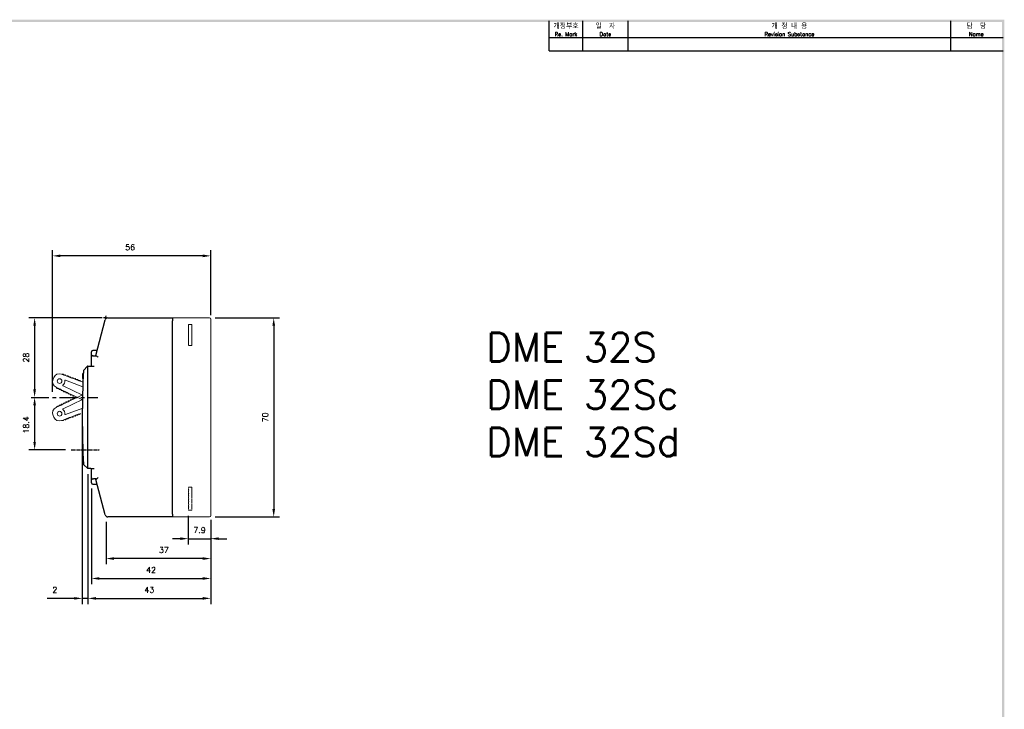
# Model space of a CAD drawing. Extents: x 165 to 860, y -1865 to 556.
# Tile 7 of 7: x 511 to 857, y 310 to 553. Entities that reach past the tile are written whole.
import ezdxf

# ---------------------------------------------------------------- set-up
doc = ezdxf.new("R2010")
doc.units = 0
doc.header["$MEASUREMENT"] = 0
doc.linetypes.add('CENTER', pattern=[2, 1.25, -0.25, 0.25, -0.25])
doc.linetypes.add('HIDDEN', pattern=[0.375, 0.25, -0.125])
doc.layers.get('0').update_dxf_attribs({"linetype": 'CONTINUOUS'})
for name, color, linetype in [('cen', 1, 'CENTER'), ('di', 3, 'CONTINUOUS'), ('DIM', 3, 'CONTINUOUS'), ('dimtaxt', 3, 'CONTINUOUS'), ('dwg', 7, 'CONTINUOUS'), ('text', 3, 'CONTINUOUS'), ('변경', 8, 'CONTINUOUS')]:
    doc.layers.add(name, color=color, linetype=linetype)
doc.styles.add('KIM', font='ROMANS.shx', dxfattribs={"height": 5, "bigfont": 'GSG1.shx'})
doc.styles.get("Standard").update_dxf_attribs({"font": 'romans.shx', "height": 2, "bigfont": 'hgs.shx'})
doc.dimstyles.new('STANDARD$0', dxfattribs={"dimtxt": 5, "dimasz": 5, "dimexe": 1, "dimexo": 2, "dimgap": 2, "dimtad": 1, "dimdec": 4, "dimzin": 12, "dimdsep": 46, "dimtxsty": 'KIM', "dimcen": -1, "dimdle": 0.1, "dimadec": 0, "dimazin": 0, "dimtfac": 1, "dimtdec": 4, "dimtmove": 0, "dimatfit": 3, "dimfxl": 0, "dimtolj": 1, "dimtzin": 0, "dimarcsym": 0})

# ---------------------------------------------------------------- blocks, each defined once
blk = doc.blocks.new('*D857')
at = {"layer": 'DIM'}
for p, q in [((522.54, 421.9), (522.54, 471.67)), ((578.2, 448.86), (578.2, 471.67)), ((575.4, 469.67), (525.34, 469.67))]:
    blk.add_line(p, q, dxfattribs=at)
for points in [[(525.34, 470.14), (525.34, 469.2), (522.54, 469.67)], [(575.4, 470.14), (575.4, 469.2), (578.2, 469.67)]]:
    blk.add_solid(points, dxfattribs=at)
at = {"layer": 'DIM', "insert": (549.83, 472.67), "char_height": 2, "attachment_point": 5}
blk.add_mtext('\\A1;56', dxfattribs=at)
blk = doc.blocks.new('*D858')
at = {"layer": 'DIM'}
for p, q in [((541.36, 376.07), (541.36, 361.2)), ((578.2, 376.36), (578.2, 361.2)), ((575.4, 363.2), (544.16, 363.2))]:
    blk.add_line(p, q, dxfattribs=at)
for points in [[(544.16, 363.67), (544.16, 362.74), (541.36, 363.2)], [(575.4, 363.67), (575.4, 362.74), (578.2, 363.2)]]:
    blk.add_solid(points, dxfattribs=at)
at = {"layer": 'DIM', "insert": (561.7, 366.2), "char_height": 2, "attachment_point": 5}
blk.add_mtext('\\A1;37', dxfattribs=at)
blk = doc.blocks.new('*D852')
at = {"layer": 'DIM'}
for p, q in [((570.3, 378.26), (570.3, 368.2)), ((578.2, 376.36), (578.2, 368.2)), ((567.5, 370.2), (564.7, 370.2)), ((570.3, 370.2), (578.2, 370.2)), ((581, 370.2), (583.8, 370.2))]:
    blk.add_line(p, q, dxfattribs=at)
for points in [[(567.5, 370.67), (567.5, 369.74), (570.3, 370.2)], [(581, 370.67), (581, 369.74), (578.2, 370.2)]]:
    blk.add_solid(points, dxfattribs=at)
at = {"layer": 'DIM', "insert": (574.25, 373.2), "char_height": 2, "attachment_point": 5}
blk.add_mtext('\\A1;7.9', dxfattribs=at)
blk = doc.blocks.new('*D853')
at = {"layer": 'DIM'}
for p, q in [((579.7, 447.86), (602.33, 447.86)), ((600.33, 445.06), (600.33, 380.66)), ((579.7, 377.86), (602.33, 377.86))]:
    blk.add_line(p, q, dxfattribs=at)
for points in [[(599.86, 445.06), (600.8, 445.06), (600.33, 447.86)], [(599.86, 380.66), (600.8, 380.66), (600.33, 377.86)]]:
    blk.add_solid(points, dxfattribs=at)
at = {"layer": 'DIM', "insert": (597.33, 412.86), "char_height": 2, "attachment_point": 5, "rotation": 90}
blk.add_mtext('\\A1;70', dxfattribs=at)
blk = doc.blocks.new('*D845')
at = {"layer": 'DIM'}
for p, q in [((536.2, 387.83), (536.2, 354.2)), ((578.2, 376.86), (578.2, 354.2)), ((539, 356.2), (575.4, 356.2))]:
    blk.add_line(p, q, dxfattribs=at)
for points in [[(539, 356.67), (539, 355.74), (536.2, 356.2)], [(575.4, 356.67), (575.4, 355.74), (578.2, 356.2)]]:
    blk.add_solid(points, dxfattribs=at)
at = {"layer": 'DIM', "insert": (557.2, 359.2), "char_height": 2, "attachment_point": 5}
blk.add_mtext('\\A1;42', dxfattribs=at)
blk = doc.blocks.new('*D846')
at = {"layer": 'DIM'}
for p, q in [((535, 392.86), (535, 347.2)), ((578.2, 376.61), (578.2, 347.2)), ((537.8, 349.2), (575.4, 349.2))]:
    blk.add_line(p, q, dxfattribs=at)
for points in [[(537.8, 349.67), (537.8, 348.74), (535, 349.2)], [(575.4, 349.67), (575.4, 348.74), (578.2, 349.2)]]:
    blk.add_solid(points, dxfattribs=at)
at = {"layer": 'DIM', "insert": (556.6, 352.2), "char_height": 2, "attachment_point": 5}
blk.add_mtext('\\A1;43', dxfattribs=at)
blk = doc.blocks.new('*D848')
at = {"layer": 'DIM'}
for p, q in [((539.98, 447.86), (514.25, 447.86)), ((516.25, 445.06), (516.25, 422.7))]:
    blk.add_line(p, q, dxfattribs=at)
for points in [[(515.78, 445.06), (516.71, 445.06), (516.25, 447.86)], [(515.78, 422.7), (516.71, 422.7), (516.25, 419.9)]]:
    blk.add_solid(points, dxfattribs=at)
at = {"layer": 'DIM', "insert": (513.25, 433.88), "char_height": 2, "attachment_point": 5, "rotation": 90}
blk.add_mtext('\\A1;28', dxfattribs=at)
blk = doc.blocks.new('*D849')
at = {"layer": 'DIM'}
for p, q in [((533, 410.86), (533, 347.2)), ((535, 392.86), (535, 347.2)), ((530.2, 349.2), (520.7, 349.2)), ((535, 349.2), (533, 349.2)), ((537.8, 349.2), (540.6, 349.2))]:
    blk.add_line(p, q, dxfattribs=at)
for points in [[(530.2, 349.67), (530.2, 348.74), (533, 349.2)], [(537.8, 349.67), (537.8, 348.74), (535, 349.2)]]:
    blk.add_solid(points, dxfattribs=at)
at = {"layer": 'DIM', "insert": (523.37, 352.2), "char_height": 2, "attachment_point": 5}
blk.add_mtext('\\A1;2', dxfattribs=at)
blk = doc.blocks.new('*D850')
at = {"layer": 'DIM'}
for p, q in [((516.25, 417.1), (516.25, 404.26)), ((527.15, 401.46), (514.25, 401.46))]:
    blk.add_line(p, q, dxfattribs=at)
for points in [[(515.78, 417.1), (516.71, 417.1), (516.25, 419.9)], [(515.78, 404.26), (516.71, 404.26), (516.25, 401.46)]]:
    blk.add_solid(points, dxfattribs=at)
at = {"layer": 'DIM', "insert": (513.25, 410.19), "char_height": 2, "attachment_point": 5, "rotation": 90}
blk.add_mtext('\\A1;18.4', dxfattribs=at)

msp = doc.modelspace()

# ---------------------------------------------------------------- linework, layer by layer
for p, q in [((537.765, 434.663), (541.009, 447.116)), ((541.976, 447.864), (564.703, 447.864)), ((564.703, 447.864), (564.703, 446.864)), ((564.703, 378.864), (564.703, 446.864)), ((538.217, 436.401), (536.703, 436.401)), ((536.203, 434.15), (536.203, 435.901)), ((536.203, 430.864), (536.203, 434.15)), ((537.203, 434.52), (537.946, 434.52)), ((534.867, 430.864), (533.394, 429.391)), ((535.003, 430.864), (534.867, 430.864)), ((535.003, 394.864), (535.003, 430.864)), ((535.003, 430.864), (536.003, 430.864)), ((536.003, 430.864), (537.203, 430.864)), ((533.271, 426.535), (533.07, 426.535)), ((533.345, 428.333), (533.145, 428.333)), ((533.398, 396.259), (534.945, 394.864)), ((534.945, 394.864), (535.003, 394.864)), ((536.003, 394.864), (535.003, 394.864)), ((536.003, 394.864), (537.203, 394.864)), ((536.203, 391.577), (536.203, 394.864)), ((536.203, 389.827), (536.203, 391.577)), ((536.703, 389.327), (538.217, 389.327)), ((537.946, 391.207), (537.203, 391.207)), ((541.009, 378.612), (537.765, 391.064)), ((564.703, 377.864), (541.976, 377.864)), ((564.703, 378.864), (564.703, 377.864))]:
    msp.add_line(p, q)
at = {"color": 7, "linetype": 'Continuous', "lineweight": 15}
for p, q in [((545.451, 447.864), (564.703, 447.864)), ((564.703, 447.864), (564.703, 446.864)), ((564.703, 447.864), (577.703, 447.864)), ((564.703, 378.864), (564.703, 446.864)), ((578.203, 447.364), (578.203, 446.864)), ((578.203, 446.864), (578.203, 378.864)), ((522.715, 426.307), (522.946, 426.848)), ((525.745, 428.043), (525.92, 427.977)), ((525.92, 427.977), (525.985, 428.028)), ((526.481, 427.765), (525.92, 427.977)), ((526.466, 427.847), (526.481, 427.765)), ((526.481, 427.765), (526.762, 427.66)), ((526.762, 427.66), (526.827, 427.711)), ((527.324, 427.448), (526.762, 427.66)), ((533.169, 423.644), (527.131, 425.918)), ((527.309, 427.53), (527.324, 427.448)), ((527.324, 427.448), (527.604, 427.343)), ((527.604, 427.343), (527.669, 427.394)), ((528.166, 427.131), (527.604, 427.343)), ((528.151, 427.213), (528.166, 427.131)), ((528.166, 427.131), (528.447, 427.025)), ((528.447, 427.025), (528.512, 427.077)), ((529.008, 426.814), (528.447, 427.025)), ((528.993, 426.896), (529.008, 426.814)), ((529.008, 426.814), (529.289, 426.708)), ((529.289, 426.708), (529.354, 426.76)), ((529.85, 426.497), (529.289, 426.708)), ((529.835, 426.579), (529.85, 426.497)), ((529.85, 426.497), (530.131, 426.391)), ((530.131, 426.391), (530.196, 426.443)), ((530.693, 426.18), (530.131, 426.391)), ((530.678, 426.262), (530.693, 426.18)), ((530.693, 426.18), (530.973, 426.074)), ((530.973, 426.074), (531.039, 426.126)), ((531.535, 425.863), (530.973, 426.074)), ((531.52, 425.944), (531.535, 425.863)), ((523.955, 423.379), (523.787, 423.46)), ((523.955, 423.379), (524.496, 423.119)), ((523.963, 423.296), (523.955, 423.379)), ((524.496, 423.119), (524.427, 423.073)), ((524.767, 422.989), (524.496, 423.119)), ((524.767, 422.989), (525.308, 422.73)), ((524.775, 422.907), (524.767, 422.989)), ((525.308, 422.73), (525.238, 422.684)), ((525.578, 422.6), (525.308, 422.73)), ((525.578, 422.6), (526.119, 422.341)), ((525.586, 422.517), (525.578, 422.6)), ((526.281, 423.927), (533.09, 420.66)), ((531.535, 425.863), (531.816, 425.757)), ((531.816, 425.757), (531.881, 425.809)), ((532.377, 425.546), (531.816, 425.757)), ((532.362, 425.627), (532.377, 425.546)), ((532.377, 425.546), (533.222, 425.228)), ((526.119, 422.341), (526.05, 422.295)), ((526.39, 422.211), (526.119, 422.341)), ((526.281, 415.872), (533.09, 419.139)), ((526.39, 422.211), (526.931, 421.951)), ((526.398, 422.128), (526.39, 422.211)), ((526.931, 421.951), (526.861, 421.905)), ((527.201, 421.821), (526.931, 421.951)), ((527.201, 421.821), (527.742, 421.562)), ((527.209, 421.739), (527.201, 421.821)), ((527.742, 421.562), (527.673, 421.516)), ((528.013, 421.432), (527.742, 421.562)), ((528.013, 421.432), (528.554, 421.173)), ((528.02, 421.349), (528.013, 421.432)), ((528.554, 421.173), (528.484, 421.127)), ((528.824, 421.043), (528.554, 421.173)), ((528.824, 421.043), (529.365, 420.783)), ((528.832, 420.96), (528.824, 421.043)), ((528.824, 418.756), (529.365, 419.015)), ((529.365, 420.783), (529.296, 420.737)), ((529.365, 419.015), (529.296, 419.061)), ((529.636, 420.653), (529.365, 420.783)), ((529.636, 419.145), (529.365, 419.015)), ((529.636, 420.653), (530.176, 420.394)), ((529.643, 420.571), (529.636, 420.653)), ((529.636, 419.145), (530.176, 419.405)), ((529.643, 419.228), (529.636, 419.145)), ((530.176, 420.394), (530.107, 420.348)), ((530.176, 419.405), (530.107, 419.45)), ((533.057, 420.787), (530.176, 419.405)), ((533.057, 419.012), (530.176, 420.394)), ((523.955, 416.42), (523.787, 416.339)), ((523.955, 416.42), (524.496, 416.679)), ((523.963, 416.503), (523.955, 416.42)), ((524.496, 416.679), (524.427, 416.725)), ((524.767, 416.809), (524.496, 416.679)), ((524.767, 416.809), (525.308, 417.069)), ((524.775, 416.892), (524.767, 416.809)), ((525.308, 417.069), (525.238, 417.114)), ((525.578, 417.198), (525.308, 417.069)), ((525.578, 417.198), (526.119, 417.458)), ((525.586, 417.281), (525.578, 417.198)), ((526.119, 417.458), (526.05, 417.504)), ((526.39, 417.588), (526.119, 417.458)), ((526.39, 417.588), (526.931, 417.847)), ((526.398, 417.671), (526.39, 417.588)), ((526.931, 417.847), (526.861, 417.893)), ((527.201, 417.977), (526.931, 417.847)), ((533.169, 416.154), (527.131, 413.881)), ((527.201, 417.977), (527.742, 418.237)), ((527.209, 418.06), (527.201, 417.977)), ((527.742, 418.237), (527.673, 418.282)), ((528.013, 418.366), (527.742, 418.237)), ((528.013, 418.366), (528.554, 418.626)), ((528.02, 418.449), (528.013, 418.366)), ((528.554, 418.626), (528.484, 418.672)), ((528.824, 418.756), (528.554, 418.626)), ((528.832, 418.839), (528.824, 418.756)), ((522.715, 413.491), (522.946, 412.951)), ((526.481, 412.033), (526.762, 412.139)), ((527.324, 412.35), (526.762, 412.139)), ((526.762, 412.139), (526.827, 412.087)), ((527.309, 412.269), (527.324, 412.35)), ((527.324, 412.35), (527.604, 412.456)), ((528.166, 412.667), (527.604, 412.456)), ((527.604, 412.456), (527.669, 412.404)), ((528.151, 412.586), (528.166, 412.667)), ((528.166, 412.667), (528.447, 412.773)), ((529.008, 412.985), (528.447, 412.773)), ((528.447, 412.773), (528.512, 412.722)), ((528.993, 412.903), (529.008, 412.985)), ((529.008, 412.985), (529.289, 413.09)), ((529.85, 413.302), (529.289, 413.09)), ((529.289, 413.09), (529.354, 413.039)), ((529.835, 413.22), (529.85, 413.302)), ((529.85, 413.302), (530.131, 413.407)), ((530.693, 413.619), (530.131, 413.407)), ((530.131, 413.407), (530.196, 413.356)), ((530.678, 413.537), (530.693, 413.619)), ((530.693, 413.619), (530.973, 413.725)), ((531.535, 413.936), (530.973, 413.725)), ((530.973, 413.725), (531.039, 413.673)), ((531.52, 413.854), (531.535, 413.936)), ((531.535, 413.936), (531.816, 414.042)), ((532.377, 414.253), (531.816, 414.042)), ((531.816, 414.042), (531.881, 413.99)), ((525.745, 411.756), (525.92, 411.822)), ((526.481, 412.033), (525.92, 411.822)), ((525.92, 411.822), (525.985, 411.77)), ((526.466, 411.951), (526.481, 412.033)), ((564.703, 377.864), (545.203, 377.864)), ((564.703, 378.864), (564.703, 377.864)), ((577.703, 377.864), (564.703, 377.864)), ((578.203, 378.864), (578.203, 378.364))]:
    msp.add_line(p, q, dxfattribs=at)
at = {"color": 6, "linetype": 'HIDDEN', "lineweight": 15}
for p, q in [((570.303, 445.564), (571.503, 445.564)), ((570.303, 445.564), (570.303, 438.164)), ((571.503, 445.564), (571.503, 438.164)), ((571.503, 438.164), (570.303, 438.164)), ((570.453, 388.264), (570.303, 388.114)), ((570.303, 387.414), (570.303, 388.114)), ((570.353, 388.364), (570.453, 388.264)), ((571.503, 388.364), (570.353, 388.364)), ((571.503, 380.264), (571.503, 388.364)), ((570.303, 387.414), (570.453, 387.264)), ((570.453, 387.264), (570.303, 387.114)), ((570.303, 386.414), (570.303, 387.114)), ((570.303, 386.414), (570.453, 386.264)), ((570.453, 386.264), (570.303, 386.114)), ((570.303, 385.414), (570.303, 386.114)), ((570.303, 385.414), (570.453, 385.264)), ((570.453, 385.264), (570.303, 385.114)), ((570.303, 384.414), (570.303, 385.114)), ((570.303, 384.414), (570.453, 384.264)), ((570.453, 384.264), (570.303, 384.114)), ((570.303, 383.414), (570.303, 384.114)), ((570.303, 383.414), (570.453, 383.264)), ((570.453, 383.264), (570.303, 383.114)), ((570.303, 382.414), (570.303, 383.114)), ((570.303, 382.414), (570.453, 382.264)), ((570.453, 382.264), (570.303, 382.114)), ((570.303, 381.414), (570.303, 382.114)), ((570.303, 381.414), (570.453, 381.264)), ((570.453, 381.264), (570.303, 381.114)), ((570.303, 380.264), (570.303, 381.114)), ((570.303, 380.264), (571.503, 380.264))]:
    msp.add_line(p, q, dxfattribs=at)
at = {"color": 7, "linetype": 'Continuous', "lineweight": 15}
for centre in [(525.038, 425.635), (525.038, 414.164)]:
    msp.add_circle(centre, 0.825, dxfattribs=at)
for centre, radius, start, end in [((541.976, 446.864), 1, 90, 165.39875), ((536.703, 435.901), 0.5, 90, 180), ((536.697, 434.144), 0.494, 89.27862, 179.25998), ((883.003, 412.864), 350, 177.29344, 182.71921), ((883.003, 412.864), 350.2, 177.46821, 177.76261), ((536.697, 391.584), 0.494, 180.74002, 270.72138), ((536.703, 389.827), 0.5, 180, 270), ((541.976, 378.864), 1, 194.60125, 270)]:
    msp.add_arc(centre, radius, start, end)
for centre, radius, start, end in [((577.703, 447.364), 0.5, 0, 90), ((524.739, 425.443), 2.2, 156.86837, 244.36837), ((524.97, 425.984), 2.2, 69.36837, 156.86837), ((526.171, 427.793), 0.3, 10.33213, 128.40462), ((527.013, 427.476), 0.3, 10.33213, 128.40462), ((527.061, 425.731), 0.2, 69.36837, 182.71221), ((527.856, 427.159), 0.3, 10.33213, 128.40462), ((528.698, 426.842), 0.3, 10.33213, 128.40462), ((529.54, 426.525), 0.3, 10.33213, 128.40462), ((530.383, 426.208), 0.3, 10.33213, 128.40462), ((531.225, 425.891), 0.3, 10.33213, 128.40462), ((524.262, 423.324), 0.3, 185.33213, 303.40462), ((525.073, 422.935), 0.3, 185.33213, 303.40462), ((525.885, 422.545), 0.3, 185.33213, 303.40462), ((526.367, 424.107), 0.2, 131.02454, 244.36837), ((525.038, 425.635), 1.825, 311.02454, 2.71221), ((532.067, 425.573), 0.3, 10.33213, 128.40462), ((526.696, 422.156), 0.3, 185.33213, 303.40462), ((527.508, 421.767), 0.3, 185.33213, 303.40462), ((528.319, 421.377), 0.3, 185.33213, 303.40462), ((529.131, 420.988), 0.3, 185.33213, 303.40462), ((529.131, 418.811), 0.3, 56.59538, 174.66787), ((529.942, 420.599), 0.3, 185.33213, 303.40462), ((529.942, 419.2), 0.3, 56.59538, 174.66787), ((524.739, 414.355), 2.2, 115.63163, 203.13163), ((524.262, 416.475), 0.3, 56.59538, 174.66787), ((525.073, 416.864), 0.3, 56.59538, 174.66787), ((525.885, 417.253), 0.3, 56.59538, 174.66787), ((526.367, 415.691), 0.2, 115.63163, 228.97546), ((525.038, 414.164), 1.825, 357.28779, 48.97546), ((526.696, 417.643), 0.3, 56.59538, 174.66787), ((527.508, 418.032), 0.3, 56.59538, 174.66787), ((528.319, 418.421), 0.3, 56.59538, 174.66787), ((524.97, 413.815), 2.2, 203.13163, 290.63163), ((527.013, 412.322), 0.3, 231.59538, 349.66787), ((527.061, 414.068), 0.2, 177.28779, 290.63163), ((527.856, 412.639), 0.3, 231.59538, 349.66787), ((528.698, 412.957), 0.3, 231.59538, 349.66787), ((529.54, 413.274), 0.3, 231.59538, 349.66787), ((530.383, 413.591), 0.3, 231.59538, 349.66787), ((531.225, 413.908), 0.3, 231.59538, 349.66787), ((532.067, 414.225), 0.3, 231.59538, 349.66787), ((526.171, 412.005), 0.3, 231.59538, 349.66787), ((577.703, 378.364), 0.5, 270, 0)]:
    msp.add_arc(centre, radius, start, end, dxfattribs=at)
for points in [[(536.703, 434.638), (536.703, 434.608), (536.756, 434.578), (536.938, 434.534), (537.069, 434.52), (537.203, 434.52)], [(537.946, 434.52), (538.041, 434.49), (538.153, 434.416), (538.387, 434.24), (538.511, 434.136), (538.634, 434.034)], [(537.946, 391.207), (538.041, 391.237), (538.153, 391.312), (538.387, 391.488), (538.511, 391.591), (538.634, 391.694)], [(537.203, 391.207), (537.069, 391.207), (536.938, 391.193), (536.755, 391.15), (536.703, 391.12), (536.703, 391.09)]]:
    msp.add_open_spline(points, degree=3, knots=[0, 0, 0, 0, 0.5, 0.5, 1, 1, 1, 1])
for points in [[(537.946, 434.52), (537.815, 434.562), (537.752, 434.613), (537.765, 434.663)], [(537.765, 391.064), (537.752, 391.114), (537.814, 391.165), (537.946, 391.207)]]:
    msp.add_open_spline(points, degree=3)
at = {"layer": 'cen'}
msp.add_line((529.148, 401.464), (539.165, 401.464), dxfattribs=at)
at = {"layer": 'DIM', "color": 1, "linetype": 'CENTER', "ltscale": 5}
msp.add_line((515.015, 419.899), (538.464, 419.899), dxfattribs=at)
at = {"layer": 'dimtaxt'}
for p, q in [((708.992, 541.815), (708.992, 552.315)), ((724.952, 541.815), (724.952, 552.315)), ((838.39, 541.815), (838.39, 552.315)), ((697.232, 546.435), (856.832, 546.435)), ((697.232, 541.815), (856.832, 541.815))]:
    msp.add_line(p, q, dxfattribs=at)
at = {"layer": 'dwg'}
for points in [[(171.812, 552.735), (172.652, 551.895), (857.252, 552.735), (856.412, 551.895)], [(857.252, 552.735), (856.412, 551.895), (857.252, 70.575), (856.412, 71.415)]]:
    msp.add_trace(points, dxfattribs=at)
at = {"layer": 'text'}
msp.add_line((697.232, 541.815), (697.232, 552.315), dxfattribs=at)
at = {"layer": '변경'}
for p, q in [((541.476, 447.864), (540.476, 447.864)), ((541.135, 447.6), (541.387, 448.567))]:
    msp.add_line(p, q, dxfattribs=at)

# ---------------------------------------------------------------- texts
at = {"layer": 'di', "attachment_point": 5}
for s, insert, char_height, width in [('개정부호\\P{\\H0.72727x;Re. Mark}', (703.112, 549.165), 1.848, 11.76), ('{\\H1.1x;일  자}\\P{\\H0.8x;Date}', (716.972, 549.165), 1.68, 15.96), ('{\\H1.1x;개 정 내 용\\P\\H0.72727x;Revision Substance}', (781.671, 549.165), 1.68, 113.43753), ('담  당\\P{\\H0.72727x;Name}', (847.401, 549.165), 1.848, 18.02247)]:
    msp.add_mtext(s, dxfattribs=dict(at, insert=insert, char_height=char_height, width=width))
at = {"layer": 'DIM', "insert": (675.072, 442.553), "char_height": 10, "width": 782.77285, "attachment_point": 1}
msp.add_mtext('{\\Fromans,hgs|c129;DME 32S\\PDME 32Sc\\PDME 32Sd}', dxfattribs=at)

# ---------------------------------------------------------------- dimensions: what is measured, and where the dimension line sits
at = {"layer": 'DIM'}
for base, p1, p2, text, override, picture, middle in [((522.539, 469.671), (578.203, 446.864), (522.539, 419.899), '56', {"dimtxt": 3, "dimasz": 2.8, "dimexe": 2, "dimdec": 1, "dimzin": 8, "dimtxsty": 'Standard', "dimcen": 0, "dimclrd": 256, "dimclre": 256, "dimclrt": 256, "dimadec": 2, "dimazin": 2, "dimtfac": 0.6, "dimtdec": 2, "dimtzin": 8, "dimlwd": 65535, "dimlwe": 65535, "dimarcsym": 1}, '*D857', (549.832, 469.671)), ((535.003, 349.203), (533.003, 412.864), (535.003, 394.864), '2', {"dimtxt": 3, "dimasz": 2.8, "dimexe": 2, "dimdec": 2, "dimzin": 8, "dimtxsty": 'Standard', "dimcen": 0, "dimclrd": 256, "dimclre": 256, "dimclrt": 256, "dimadec": 2, "dimazin": 2, "dimtfac": 0.6, "dimtdec": 2, "dimtzin": 8, "dimlwd": 65535, "dimlwe": 65535, "dimarcsym": 1}, '*D849', (523.369, 349.203)), ((578.203, 349.203), (535.003, 394.864), (578.203, 378.614), '43', {"dimtxt": 3, "dimasz": 2.8, "dimexe": 2, "dimdec": 2, "dimzin": 8, "dimtxsty": 'Standard', "dimcen": 0, "dimclrd": 256, "dimclre": 256, "dimclrt": 256, "dimadec": 2, "dimazin": 2, "dimtfac": 0.6, "dimtdec": 2, "dimtmove": 0, "dimtzin": 8, "dimlwd": 65535, "dimlwe": 65535, "dimarcsym": 1}, '*D846', (556.603, 349.203)), ((541.365, 363.203), (578.203, 378.364), (541.365, 378.072), '37', {"dimtxt": 3, "dimasz": 2.8, "dimexe": 2, "dimdec": 1, "dimzin": 8, "dimtxsty": 'Standard', "dimcen": 0, "dimclrd": 256, "dimclre": 256, "dimclrt": 256, "dimadec": 2, "dimazin": 2, "dimtfac": 0.6, "dimtdec": 2, "dimtmove": 0, "dimtzin": 8, "dimlwd": 65535, "dimlwe": 65535, "dimarcsym": 1}, '*D858', (561.703, 363.203))]:
    dim = msp.add_linear_dim(base=base, p1=p1, p2=p2, text=text, dimstyle='STANDARD$0', override=override, dxfattribs=at)
    dim.commit()
    dim.dimension.update_dxf_attribs({"geometry": picture, "text_midpoint": middle, "dimtype": 160})
dim = msp.add_linear_dim(base=(516.248, 419.899), p1=(541.976, 447.864), p2=(516.248, 419.899), angle=90, text='28', dimstyle='STANDARD$0', override={"dimtxt": 3, "dimasz": 2.8, "dimexe": 2, "dimdec": 2, "dimzin": 8, "dimtxsty": 'Standard', "dimcen": 0, "dimclrd": 256, "dimclre": 256, "dimclrt": 256, "dimadec": 2, "dimazin": 2, "dimtfac": 0.6, "dimtdec": 2, "dimtzin": 8, "dimlwd": 65535, "dimlwe": 65535, "dimarcsym": 1}, dxfattribs=at)
dim.commit()
dim.dimension.update_dxf_attribs({"geometry": '*D848', "text_midpoint": (513.248, 433.881)})
dim = msp.add_linear_dim(base=(600.329, 377.864), p1=(577.703, 447.864), p2=(577.703, 377.864), angle=90, dimstyle='STANDARD$0', override={"dimtxt": 3, "dimasz": 2.8, "dimexe": 2, "dimdec": 2, "dimzin": 8, "dimtxsty": 'Standard', "dimcen": 0, "dimclrd": 256, "dimclre": 256, "dimclrt": 256, "dimadec": 2, "dimazin": 2, "dimtfac": 0.6, "dimtdec": 2, "dimtzin": 8, "dimlwd": 65535, "dimlwe": 65535, "dimarcsym": 1}, dxfattribs=at)
dim.commit()
dim.dimension.update_dxf_attribs({"geometry": '*D853', "text_midpoint": (597.329, 412.864)})
dim = msp.add_linear_dim(base=(516.248, 401.464), p1=(516.248, 419.899), p2=(529.148, 401.464), angle=90, text='18.4', dimstyle='STANDARD$0', override={"dimtxt": 3, "dimasz": 2.8, "dimexe": 2, "dimdec": 2, "dimzin": 8, "dimtxsty": 'Standard', "dimcen": 0, "dimclrd": 256, "dimclre": 256, "dimclrt": 256, "dimadec": 2, "dimazin": 2, "dimtfac": 0.6, "dimtdec": 2, "dimtzin": 8, "dimlwd": 65535, "dimlwe": 65535, "dimarcsym": 1}, dxfattribs=at)
dim.commit()
dim.dimension.update_dxf_attribs({"geometry": '*D850', "text_midpoint": (516.248, 410.188), "dimtype": 160})
for base, p1, p2, picture, middle in [((578.203, 356.203), (536.203, 389.827), (578.203, 378.864), '*D845', (557.203, 356.203)), ((578.203, 370.203), (570.303, 380.264), (578.203, 378.363), '*D852', (574.253, 370.203))]:
    dim = msp.add_linear_dim(base=base, p1=p1, p2=p2, dimstyle='STANDARD$0', override={"dimtxt": 3, "dimasz": 2.8, "dimexe": 2, "dimdec": 2, "dimzin": 8, "dimtxsty": 'Standard', "dimcen": 0, "dimclrd": 256, "dimclre": 256, "dimclrt": 256, "dimadec": 2, "dimazin": 2, "dimtfac": 0.6, "dimtdec": 2, "dimtmove": 0, "dimtzin": 8, "dimlwd": 65535, "dimlwe": 65535, "dimarcsym": 1}, dxfattribs=at)
    dim.commit()
    dim.dimension.update_dxf_attribs({"geometry": picture, "text_midpoint": middle, "dimtype": 160})

doc.saveas('drawing.dxf')
